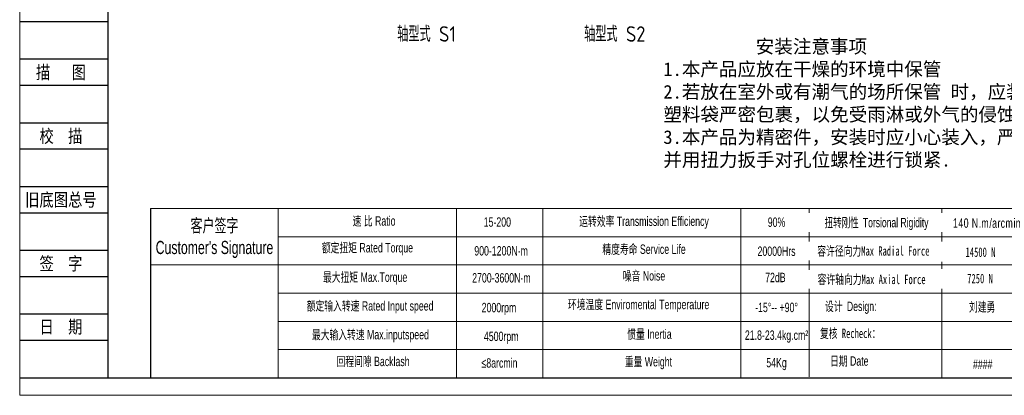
# Model space of a CAD drawing. Header units: millimetres. Extents: x 5540 to 6847, y 5090 to 6014.
# Tile 1 of 17: x 5540 to 6409, y 5090 to 5421. Entities that reach past the tile are written whole.
import ezdxf
from ezdxf.enums import TextEntityAlignment as Align

# ---------------------------------------------------------------- set-up
doc = ezdxf.new("R2010")
doc.units = ezdxf.units.MM
doc.layers.get('0').update_dxf_attribs({"lineweight": 18})
for name, color, linetype in [('2细线层', 4, 'Continuous'), ('6文字层', 3, 'Continuous'), ('7标注层', 4, 'Continuous')]:
    doc.layers.add(name, color=color, linetype=linetype)
for name, color, linetype, lineweight in [('SLD-0', 7, 'Continuous', 18), ('图框_外框线', 7, 'Continuous', 18), ('标注线', 3, 'Continuous', 15)]:
    doc.layers.add(name, color=color, linetype=linetype, lineweight=lineweight)
doc.styles.add('宋体', font='txt', dxfattribs={"width": 0.8})
doc.styles.add('工程字', font='gbenor.shx', dxfattribs={"bigfont": 'gbcbig.shx'})
doc.styles.add('标准', font='arial.ttf', dxfattribs={"width": 0.667})

msp = doc.modelspace()

# ---------------------------------------------------------------- linework, layer by layer
for p, q in [((5767.7575, 5254.6839), (5767.7575, 5105.2981)), ((5925.4382, 5254.6839), (5925.4382, 5105.2981))]:
    msp.add_line(p, q)
at = {"layer": '2细线层'}
for p, q in [((5539.9167, 5419.8032), (5617.4164, 5419.8032)), ((5539.9167, 5386.7001), (5617.4164, 5386.7001)), ((5539.9167, 5363.5279), (5617.4164, 5363.5279)), ((5539.9167, 5330.4248), (5617.4164, 5330.4248)), ((5539.9167, 5307.2526), (5617.4164, 5307.2526)), ((5539.9167, 5274.1495), (5617.4164, 5274.1495)), ((5539.9167, 5250.9773), (5617.4164, 5250.9773)), ((5539.9167, 5217.8742), (5617.4164, 5217.8742)), ((5539.9167, 5194.702), (5617.4164, 5194.702)), ((5539.9167, 5161.5989), (5617.4164, 5161.5989)), ((5539.9167, 5138.4268), (5617.4164, 5138.4268)), ((5539.9167, 5105.3236), (5617.4164, 5105.3236))]:
    msp.add_line(p, q, dxfattribs=at)
at = {"layer": '7标注层', "color": 0}
msp.add_line((5655.0693, 5254.6839), (5655.0693, 5105.3236), dxfattribs=at)
at = {"layer": 'SLD-0'}
for p, q in [((6001.4116, 5254.6839), (6001.4116, 5105.3406)), ((6176.2646, 5254.6839), (6176.2646, 5105.3236)), ((5767.7575, 5130.0798), (6830.9636, 5130.0798))]:
    msp.add_line(p, q, dxfattribs=at)
at = {"layer": '图框_外框线'}
for p, q in [((5655.0693, 5254.6839), (6830.9636, 5254.6839)), ((6236.7006, 5254.6839), (6236.7006, 5106.1521)), ((6353.8251, 5254.6839), (6353.8251, 5105.3236)), ((5767.7575, 5229.763), (6428.6343, 5229.763)), ((5655.0693, 5204.8422), (6830.9636, 5204.8422)), ((5767.7575, 5179.9214), (6830.9636, 5179.9214)), ((5767.7575, 5155.0006), (6830.9636, 5155.0006))]:
    msp.add_line(p, q, dxfattribs=at)
at = {"layer": '图框_外框线', "color": 3}
msp.add_lwpolyline([(5539.6249, 5089.7653), (6846.5219, 5089.7653), (6846.5219, 6013.9282), (5539.6249, 6013.9282)], close=True, dxfattribs=at)
at = {"layer": '图框_外框线', "color": 3, "lineweight": 25}
msp.add_lwpolyline([(5617.4164, 5105.3236), (6830.9636, 5105.3236), (6830.9636, 5998.3699), (5617.4164, 5998.3699)], close=True, dxfattribs=at)

# ---------------------------------------------------------------- texts
at = {"insert": (6107.9157, 5403.7181), "char_height": 12, "width": 388.490838, "attachment_point": 1}
msp.add_mtext('{\\fFangSong_GB2312|b0|i0|c134|p2;          \\C3;安装注意事项\\P1.本产品应放在干燥的环境中保管\\P2.若放在室外或有潮气的场所保管 时，应装入箱内用塑料袋严密包裹，以免受雨淋或外气的侵蚀。\\P3.本产品为精密件，安装时应小心装入，严禁敲打。并用扭力扳手对孔位螺栓进行锁紧.}', dxfattribs=at)
at = {"layer": '6文字层', "color": 3, "style": '宋体', "width": 0.8}
for s, p in [('描   图', (5576.0375, 5375.114)), ('校  描', (5576.0375, 5318.8387)), ('旧底图总号', (5576.0375, 5262.5634)), ('签  字', (5576.0375, 5206.2881)), ('日  期', (5576.0581, 5150.3432))]:
    msp.add_text(s, height=11.58609, dxfattribs=at).set_placement(p, align=Align.MIDDLE)
at = {"layer": 'SLD-0', "color": 1, "attachment_point": 2, "style": '标准'}
for s, insert, char_height, width in [("客户签字\\PCustomer's Signature", (5711.6077, 5245.463), 11.629711, 144.674804), ('速 比 Ratio', (5852.5062, 5247.8313), 8.30694, 67.875236), ('\\pxqc;15-200', (5961.3728, 5246.8732), 8.306936, 35.319358), ('运转效率 Transmission Efficiency', (6090.8867, 5247.5761), 8.306936, 141.164367), ('90%', (6207.8903, 5246.7278), 8.30694, 106.234788), ('{\\T1.1;140 N.m/arcmin}', (6393.7144, 5245.953), 8.306936, 106.234788), ('额定扭矩 Rated Torque', (5846.6672, 5224.1999), 8.306936, 147.487381), ('900-1200N·m', (5964.6675, 5221.4757), 8.306936, 68.803236), ('精度寿命 Service Life', (6090.8867, 5222.8882), 8.306936, 110.803993), ('20000Hrs', (6207.8903, 5221.1249), 8.30694, 106.234788), ('最大扭矩 Max.Torque', (5844.6235, 5198.2345), 8.306936, 98.055134), ('噪音 Noise', (6090.8867, 5199.3901), 8.30694, 73.299994), ('2700-3600N·m', (5964.9623, 5197.6146), 8.306936, 82.616265), ('72dB', (6206.8673, 5197.9372), 8.30694, 54.816008), ('额定输入转速 Rated Input speed', (5849.0028, 5172.8525), 8.306936, 130.363637), ('环境温度 Enviromental Temperature', (6086.1243, 5174.1073), 8.306936, 139.973736), ('{\\f宋体|b0|i0|c134|p2;设计 \\fArial|b0|i0|c0|p2;Design}:', (6273.4237, 5172.4626), 8.306936, 55.580497), ('{\\fSimSun|b1|i0|c134|p2;刘建勇}', (6389.4537, 5171.9634), 8.306936, 55.580497), ('2000rpm', (5962.8095, 5171.3415), 8.30694, 57.238161), ('-15%%D-- +90%%D', (6207.8903, 5171.5201), 8.306936, 71.259204), ('最大输入转速 Max.inputspeed ', (5849.2947, 5147.4706), 8.306936, 131.116747), ('惯量 Inertia', (6095.6491, 5147.9322), 8.30694, 75.046956), ('21.8-23.4kg.cm²', (6207.8903, 5147.0285), 8.306936, 56.183483), ('{\\f宋体|b0|i0|c134|p2;复核 Recheck：}', (6272.9354, 5148.6273), 8.306936, 55.580497), ('4500rpm', (5964.7921, 5145.9769), 8.30694, 181.637886), ('回程间隙 Backlash', (5851.6303, 5123.8391), 8.306936, 106.315054), ('≤8arcmin ', (5963.2731, 5122.4629), 8.30694, 63.900976), ('重量 Weight', (6094.7562, 5123.5418), 8.30694, 64.593119), ('54Kg', (6207.8903, 5122.7368), 8.30694, 55.580497), ('日期 Date', (6272.1072, 5124.1904), 8.30694, 55.580497), ('####', (6389.9534, 5121.3138), 8.30694, 55.580497)]:
    msp.add_mtext(s, dxfattribs=dict(at, insert=insert, char_height=char_height, width=width))
at = {"layer": '标注线', "color": 0, "lineweight": 20, "char_height": 13.65, "attachment_point": 5, "style": '工程字'}
for s, insert in [('轴型式 S1', (5898.9339, 5408.7237)), ('轴型式 S2', (6065.0408, 5408.7237))]:
    msp.add_mtext(s, dxfattribs=dict(at, insert=insert))

# ---------------------------------------------------------------- next in the draw order: texts
at = {"layer": 'SLD-0', "color": 1, "char_height": 8.306936, "width": 139.973736, "attachment_point": 2, "style": '标准', "bg_fill": 2}
for s, insert in [('{\\f宋体|b0|i0|c134|p2;\\W0.65;扭转刚性 \\fArial|b0|i0|c0|p34;Torsional Rigidity}', (6296.1437, 5246.4042)), ('{\\f宋体|b0|i0|c134|p2;容许径向力Max Radial Force}', (6293.3997, 5221.3449))]:
    msp.add_mtext(s, dxfattribs=dict(at, insert=insert))

# ---------------------------------------------------------------- next in the draw order: texts
for s, insert in [('{\\fSimSun|b1|i0|c134|p2;\\fSimSun|b1|i0|c0|p2;1450\\fSimSun|b1|i0|c134|p2;0 N}', (6387.9445, 5220.2862)), ('{\\f宋体|b0|i0|c134|p2;容许轴向力Max Axial Force}', (6291.8257, 5196.256))]:
    msp.add_mtext(s, dxfattribs=dict(at, insert=insert))

# ---------------------------------------------------------------- next in the draw order: texts
at = {"layer": 'SLD-0', "color": 1, "insert": (6387.5474, 5196.981), "char_height": 8.306936, "width": 139.973736, "attachment_point": 2, "style": '标准', "bg_fill": 2}
msp.add_mtext('{\\fSimSun|b1|i0|c134|p2;\\fSimSun|b1|i0|c0|p2;725\\fSimSun|b1|i0|c134|p2;0 N}', dxfattribs=at)

doc.saveas('drawing.dxf')
